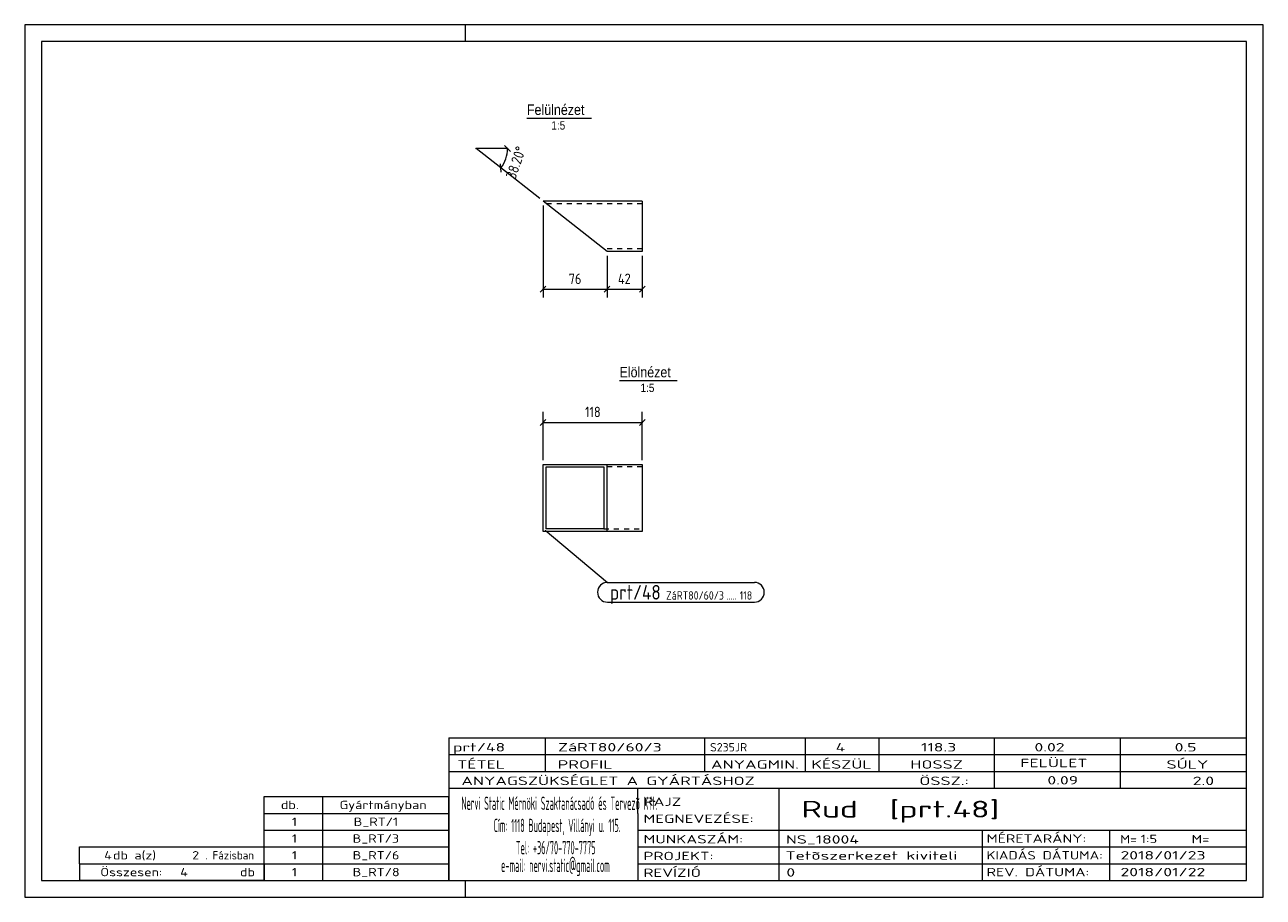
# Model space of a CAD drawing. Header units: millimetres. Extents: x 1 to 296, y 1 to 209.
import ezdxf

# ---------------------------------------------------------------- set-up
doc = ezdxf.new("R2010")
doc.units = ezdxf.units.MM
doc.header["$LTSCALE"] = 0.6
doc.linetypes.add('XKITLINE00', pattern=[0])
doc.linetypes.add('XKITLINE02', pattern=[4, 2, -2])
for name, color, linetype, lineweight in [('DrawingSheet', 5, 'Continuous', 0), ('OtherObjectType', 1, 'Continuous', 0), ('Part', 2, 'Continuous', 0), ('PartMark', 3, 'Continuous', 0), ('Z-DIMENSIONS', 1, 'Continuous', 0)]:
    doc.layers.add(name, color=color, linetype=linetype, lineweight=lineweight)
doc.styles.add('ARIAL', font='ARIAL.TTF')
doc.styles.add('ISOCPEUR', font='ISOCPEUR.TTF')

msp = doc.modelspace()

# ---------------------------------------------------------------- linework, layer by layer
at = {"layer": 'DrawingSheet', "color": 2, "linetype": 'XKITLINE00', "lineweight": 0}
for p, q in [((296, 209), (1, 209)), ((1, 209), (1, 1)), ((106, 205), (106, 209)), ((296, 1), (296, 209)), ((106, 1), (106, 5)), ((1, 1), (296, 1))]:
    msp.add_line(p, q, dxfattribs=at)
at = {"layer": 'DrawingSheet', "color": 3, "linetype": 'XKITLINE00', "lineweight": 0}
for p, q in [((292, 205), (5, 205)), ((5, 205), (5, 5)), ((292, 5), (292, 205)), ((5, 5), (292, 5))]:
    msp.add_line(p, q, dxfattribs=at)
at = {"layer": 'OtherObjectType', "color": 6, "linetype": 'XKITLINE00', "lineweight": 0}
for p, q in [((120.61, 186.75), (135.99, 186.75)), ((142.67, 124.19), (156.39, 124.19))]:
    msp.add_line(p, q, dxfattribs=at)
at = {"layer": 'OtherObjectType', "color": 7, "linetype": 'XKITLINE00', "lineweight": 0}
for p, q in [((102, 39), (292, 39)), ((102, 39), (102, 35)), ((102, 39), (292, 39)), ((125, 35), (125, 39)), ((163, 35), (163, 39)), ((187, 35), (187, 39)), ((204.5, 35), (204.5, 39)), ((232, 35), (232, 39)), ((262, 35), (262, 39)), ((292, 35), (292, 39)), ((102, 35), (292, 35)), ((102, 35), (102, 5)), ((102, 35), (292, 35)), ((125, 31), (125, 35)), ((163, 31), (163, 35)), ((187, 31), (187, 35)), ((204.5, 31), (204.5, 35)), ((232, 31), (232, 35)), ((262, 31), (262, 35)), ((292, 31), (292, 35)), ((102, 31), (292, 31)), ((232, 27), (232, 31)), ((262, 27), (262, 31)), ((292, 27), (292, 31)), ((102, 27), (292, 27)), ((147, 21), (147, 27)), ((180.7, 17), (180.7, 27)), ((292, 21), (292, 27)), ((58, 25), (102, 25)), ((58, 21), (58, 25)), ((72, 21), (72, 25)), ((102, 21), (102, 25)), ((58, 21), (102, 21)), ((58, 17), (58, 21)), ((72, 17), (72, 21)), ((102, 17), (102, 21)), ((147, 21), (147, 5)), ((292, 17), (292, 21)), ((58, 17), (102, 17)), ((58, 13), (58, 17)), ((72, 13), (72, 17)), ((102, 13), (102, 17)), ((147, 17), (292, 17)), ((180.7, 5), (180.7, 17)), ((229.16, 13), (229.16, 17)), ((259.5, 5), (259.5, 17)), ((292, 13), (292, 17)), ((14, 9), (14, 13)), ((14, 13), (58, 13)), ((14, 13), (58, 13)), ((58, 9), (58, 13)), ((58, 13), (102, 13)), ((58, 9), (58, 13)), ((72, 9), (72, 13)), ((102, 9), (102, 13)), ((147, 13), (292, 13)), ((229.16, 5), (229.16, 13)), ((292, 9), (292, 13)), ((14, 9), (58, 9)), ((14, 9), (14, 5)), ((14, 9), (58, 9)), ((58, 9), (58, 5)), ((58, 9), (102, 9)), ((58, 5), (58, 9)), ((72, 5), (72, 9)), ((102, 5), (102, 9)), ((147, 9), (292, 9)), ((292, 5), (292, 9)), ((58, 5), (14, 5)), ((58, 5), (102, 5)), ((102, 5), (292, 5)), ((139.5, 5), (292, 5))]:
    msp.add_line(p, q, dxfattribs=at)
at = {"layer": 'Part', "color": 2, "linetype": 'XKITLINE00', "lineweight": 0}
for p, q in [((139.7, 154.94), (124.45, 166.94)), ((148.1, 166.94), (124.45, 166.94)), ((148.1, 166.94), (148.1, 154.94)), ((148.1, 154.94), (139.7, 154.94)), ((124.45, 88.19), (124.45, 104.19)), ((124.45, 104.19), (148.1, 104.19)), ((125.21, 88.79), (125.21, 103.59)), ((125.21, 103.59), (138.94, 103.59)), ((138.94, 103.59), (138.94, 88.79)), ((139.7, 88.19), (139.7, 104.19)), ((148.1, 104.19), (148.1, 88.19)), ((138.94, 88.79), (125.21, 88.79)), ((148.1, 88.19), (124.45, 88.19))]:
    msp.add_line(p, q, dxfattribs=at)
at = {"layer": 'Part', "color": 7, "linetype": 'XKITLINE02', "lineweight": 0}
for p, q in [((148.1, 166.34), (125.21, 166.34)), ((148.1, 155.54), (138.94, 155.54)), ((148.1, 103.59), (138.94, 103.59)), ((138.94, 88.79), (148.1, 88.79))]:
    msp.add_line(p, q, dxfattribs=at)
at = {"layer": 'PartMark', "color": 7, "linetype": 'XKITLINE00', "lineweight": 0}
for p, q in [((124.93, 88.55), (139.78, 76.05)), ((139.78, 76.05), (174.81, 76.05)), ((139.78, 71.35), (174.81, 71.35))]:
    msp.add_line(p, q, dxfattribs=at)
for centre, start, end in [((139.78, 73.7), 90, 270), ((174.81, 73.7), 270, 90)]:
    msp.add_arc(centre, 2.35, start, end, dxfattribs=at)
at = {"layer": 'Z-DIMENSIONS', "color": 7, "linetype": 'XKITLINE00', "lineweight": 0}
for p, q in [((116.71, 178.78), (115.29, 180.2)), ((116, 179.49), (108.5, 179.49)), ((114.39, 174.85), (108.5, 179.49)), ((114.51, 173.86), (114.28, 175.84)), ((123.66, 167.56), (114.39, 174.85)), ((124.45, 165.94), (124.45, 143.94)), ((139.7, 153.94), (139.7, 143.94)), ((139.7, 153.94), (139.7, 143.94)), ((148.1, 153.94), (148.1, 143.94)), ((125.15, 146.65), (123.74, 145.24)), ((124.45, 145.94), (139.7, 145.94)), ((140.4, 146.65), (138.99, 145.24)), ((140.4, 146.65), (138.99, 145.24)), ((139.7, 145.94), (148.1, 145.94)), ((148.8, 146.65), (147.39, 145.24)), ((124.45, 105.19), (124.45, 116.69)), ((148.1, 105.19), (148.1, 116.69)), ((125.15, 114.9), (123.74, 113.49)), ((124.45, 114.19), (148.1, 114.19)), ((148.8, 114.9), (147.39, 113.49))]:
    msp.add_line(p, q, dxfattribs=at)
msp.add_arc((108.5, 179.49), 7.5, 321.8044, 0, dxfattribs=at)
at = {"layer": 'Z-DIMENSIONS', "color": 7}
for p in [(108.5, 179.49), (116, 179.49), (114.39, 174.85)]:
    msp.add_point(p, dxfattribs=at)
at = {"layer": 'Z-DIMENSIONS', "color": 3}
for p in [(124.45, 145.94), (139.7, 145.94), (139.7, 145.94), (148.1, 145.94), (124.45, 114.19), (148.1, 114.19)]:
    msp.add_point(p, dxfattribs=at)

# ---------------------------------------------------------------- texts
at = {"layer": 'OtherObjectType', "color": 6, "style": 'ARIAL', "width": 0.85}
for s, height, p in [('Felülnézet', 2.5, (120.61, 187.5)), ('1:5', 2, (126.44, 184)), ('Elölnézet', 2.5, (142.67, 124.94)), ('1:5', 2, (147.67, 121.44))]:
    msp.add_text(s, height=height, dxfattribs=at).set_placement(p)
at = {"layer": 'OtherObjectType', "color": 7, "style": 'ISOCPEUR'}
for s, height, width, p in [('prt/48', 2, 1.525501, (103, 35.76)), ('ZáRT80/60/3', 2, 1.525501, (128, 35.76)), ('S235JR', 2, 1.02, (164.22, 35.76)), ('4', 2, 1.525501, (194.16, 35.76)), ('118.3', 2, 1.525501, (214.47, 35.76)), ('0.02', 2, 1.525501, (241.51, 35.76)), ('0.5', 2, 1.525501, (274.91, 35.76)), ('TÉTEL', 2, 1.525501, (104, 31.66)), ('PROFIL', 2, 1.525501, (127.96, 31.66)), ('ANYAGMIN.', 2, 1.525501, (164.47, 31.66)), ('KÉSZÜL', 2, 1.525501, (188.37, 31.66)), ('HOSSZ', 2, 1.525501, (211.96, 31.66)), ('FELÜLET', 2, 1.525501, (238.13, 32)), ('SÚLY', 2, 1.525501, (272.96, 31.66)), ('ANYAGSZÜKSÉGLET A GYÁRTÁSHOZ', 2, 1.525501, (105, 27.75)), ('ÖSSZ.:', 2, 1.525501, (214.1, 27.75)), ('0.09', 2, 1.525501, (244.59, 27.88)), ('2.0', 2, 1.525501, (279.22, 27.75)), ('db.', 2, 1.211571, (62, 22)), ('Gyártmányban', 2, 1.211571, (76, 22)), ('Nervi Static Mérnöki\xa0Szaktanácsadó\xa0és\xa0Tervezõ Kft.', 3.1765, 0.403093, (105, 21.82)), ('RAJZ', 2, 1.445, (148.38, 22.78)), ('Rud  [prt.48]', 4, 1.474651, (186, 20)), ('MEGNEVEZÉSE:', 2, 1.445, (148.38, 18.72)), ('1', 2, 1.211571, (64.63, 18)), ('B_RT/1', 2, 1.211571, (79.35, 18)), ('Cím:\xa01118 Budapest, Villányi u. 115.', 3.1765, 0.403093, (112.69, 16.53)), ('1', 2, 1.211571, (64.63, 14)), ('B_RT/3', 2, 1.211571, (79.1, 14)), ('MUNKASZÁM:', 2, 1.445, (148.38, 13.84)), ('NS_18004', 2, 1.525501, (182.28, 13.78)), ('MÉRETARÁNY:', 2, 1.36, (230.1, 14)), ('M=', 2, 1.211571, (261.91, 13.84)), ('1:5', 2, 1.275, (266.79, 13.9)), ('M=', 2, 1.275, (278.95, 13.87)), ('4', 2, 1.211571, (19.9, 10)), ('db a(z)', 2, 1.211571, (22, 10)), ('2', 2, 1.211571, (40.86, 10)), ('. Fázisban', 2, 0.935, (44, 10)), ('1', 2, 1.211571, (64.63, 10)), ('B_RT/6', 2, 1.211571, (79.1, 10)), ('Tel:\xa0+36/70-770-7775', 3.1765, 0.403093, (117.97, 11.24)), ('PROJEKT:', 2, 1.445, (148.38, 9.84)), ('Tetõszerkezet kiviteli ', 2, 1.525501, (182.2, 9.94)), ('KIADÁS DÁTUMA:', 2, 1.275, (230.1, 10)), ('2018/01/23', 2, 1.525501, (262, 10)), ('e-mail:\xa0nervi.static@gmail.com', 3.1765, 0.403093, (114.45, 7)), ('Összesen:            db', 2, 1.211571, (19, 6)), ('4', 2, 1.211571, (38.02, 6)), ('1', 2, 1.211571, (64.63, 6)), ('B_RT/8', 2, 1.211571, (79.1, 6)), ('REVÍZIÓ', 2, 1.445, (148.38, 5.84)), ('0', 2, 1.525501, (182.41, 5.92)), ('REV. DÁTUMA:', 2, 1.36, (230.1, 6)), ('2018/01/22', 2, 1.525501, (262, 6))]:
    msp.add_text(s, height=height, dxfattribs=dict(at, width=width)).set_placement(p)
at = {"layer": 'PartMark', "color": 3, "style": 'ISOCPEUR', "width": 0.85}
msp.add_text('prt/48', height=3.5, dxfattribs=at).set_placement((140.38, 71.95))
at = {"layer": 'PartMark', "color": 4, "style": 'ISOCPEUR', "width": 0.85}
for s, p in [('ZáRT80/60/3', (153.76, 71.95)), ('118', (171.29, 71.95)), ('.....', (168.11, 71.95))]:
    msp.add_text(s, height=2, dxfattribs=at).set_placement(p)
at = {"layer": 'Z-DIMENSIONS', "color": 3, "style": 'ISOCPEUR', "width": 0.85}
msp.add_text('38.20°', height=2.5, rotation=70.9035, dxfattribs=at).set_placement((117.88, 172.03))
for s, p in [('76', (130.57, 147.19)), ('42', (142.29, 147.19)), ('118', (134.45, 115.44))]:
    msp.add_text(s, height=2.5, dxfattribs=at).set_placement(p)

doc.saveas('drawing.dxf')
